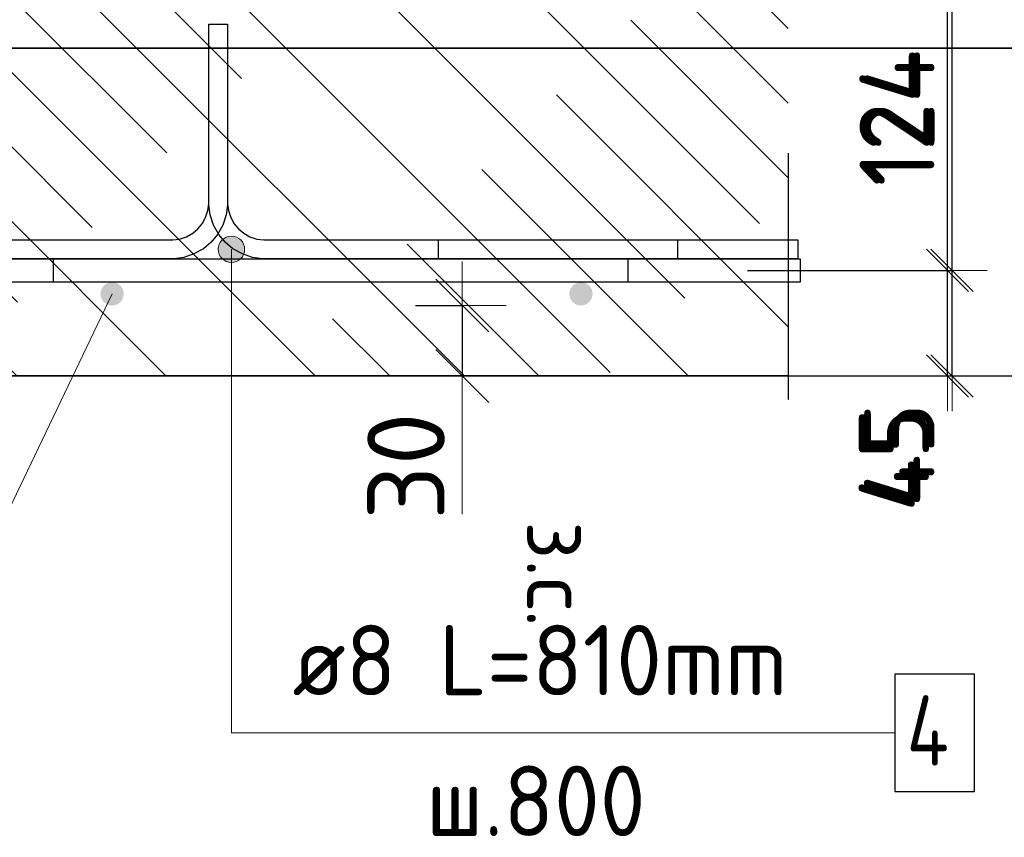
# Model space of a CAD drawing. Header units: metres. Extents: x -38 to 99, y -15 to 21.
# Tile 63 of 88: x 72.428 to 72.848, y 8.135 to 8.484. Entities that reach past the tile are written whole.
import ezdxf

# ---------------------------------------------------------------- set-up
doc = ezdxf.new("R2010")
doc.units = ezdxf.units.M
doc.header["$PDMODE"] = 65
doc.linetypes.add('______4', pattern=[0.135, 0.105, -0.03])
for name, color, linetype, lineweight in [('XR$3$Арм. стержнями нижней зоны', 180, 'Continuous', 35), ('XR$3$Арм.стержн. Арматура края', 96, 'Continuous', 35), ('XR$3$Размерная линия (1)', 7, 'Continuous', 13), ('XR$3$Размерная линия_ общее', 7, 'Continuous', 13), ('XR$5$Арм. стержнями нижней зоны', 180, 'Continuous', 35), ('XR$5$Арм.стержн. Арматура края', 96, 'Continuous', 35), ('XR$5$Размерная линия (1)', 7, 'Continuous', 13), ('XR$5$Размерная линия_ общее', 7, 'Continuous', 13)]:
    doc.layers.add(name, color=color, linetype=linetype, lineweight=lineweight)
doc.layers.add('XR$3$Арм.стержн. Фиксатор', color=7, linetype='Continuous', lineweight=35, true_color=0x501e0f)
doc.layers.add('XR$5$Арм.стержн. Фиксатор', color=7, linetype='Continuous', lineweight=35, true_color=0x501e0f)
doc.styles.add('ISOCPEUR', font='txt')
doc.dimstyles.new('DIMSTYLE_11', dxfattribs={"dimtxt": 0.033, "dimasz": 0.0375, "dimexe": 0, "dimexo": 0, "dimgap": 0.0165, "dimtad": 2, "dimdec": 0, "dimlfac": 1000, "dimrnd": 1, "dimzin": 12, "dimdsep": 46, "dimtxsty": 'ISOCPEUR', "dimblk1": 'ALL_ML_STRICH', "dimblk2": 'ALL_ML_STRICH', "dimsah": 1, "dimcen": 0, "dimclrd": 7, "dimclre": 256, "dimclrt": 7, "dimadec": 0, "dimazin": 0, "dimtfac": 1, "dimtdec": 0, "dimtix": 1, "dimtmove": 2, "dimatfit": 3, "dimfxl": 0, "dimtvp": 1.2, "dimtzin": 0, "dimlwd": 0, "dimlwe": -3, "dimarcsym": 0})
doc.dimstyles.new('DIMSTYLE_12', dxfattribs={"dimtxt": 0.03, "dimasz": 0.03, "dimexe": 0, "dimexo": 0, "dimgap": 0.015, "dimtad": 2, "dimdec": 0, "dimlfac": 1000, "dimrnd": 1, "dimzin": 12, "dimdsep": 46, "dimtxsty": 'ISOCPEUR', "dimblk1": 'ALL_ML_STRICH', "dimblk2": 'ALL_ML_STRICH', "dimsah": 1, "dimcen": 0, "dimclrd": 7, "dimclre": 256, "dimclrt": 7, "dimadec": 0, "dimazin": 0, "dimtfac": 1, "dimtdec": 0, "dimtix": 1, "dimtmove": 2, "dimatfit": 3, "dimfxl": 0, "dimtzin": 0, "dimlwd": 0, "dimlwe": -3, "dimarcsym": 0})
doc.dimstyles.new('DIMSTYLE_14', dxfattribs={"dimtxt": 0.03, "dimasz": 0.03, "dimexe": 0, "dimexo": 0, "dimgap": 0.015, "dimtad": 2, "dimdec": 0, "dimlfac": 1000, "dimrnd": 1, "dimzin": 12, "dimdsep": 46, "dimtxsty": 'ISOCPEUR', "dimblk1": 'ALL_ML_STRICH', "dimblk2": 'ALL_ML_STRICH', "dimsah": 1, "dimcen": 0, "dimclrd": 7, "dimclre": 256, "dimclrt": 7, "dimadec": 0, "dimazin": 0, "dimtfac": 1, "dimtdec": 0, "dimtix": 1, "dimtmove": 2, "dimatfit": 3, "dimfxl": 0, "dimtvp": 1.2, "dimtzin": 0, "dimlwd": 0, "dimlwe": -3, "dimarcsym": 0})
doc.dimstyles.new('DIMSTYLE_8', dxfattribs={"dimtxt": 0.033, "dimasz": 0.0375, "dimexe": 0, "dimexo": 0, "dimgap": 0.0165, "dimtad": 2, "dimdec": 0, "dimlfac": 1000, "dimrnd": 1, "dimzin": 12, "dimdsep": 46, "dimtxsty": 'ISOCPEUR', "dimblk1": 'ALL_ML_STRICH', "dimblk2": 'ALL_ML_STRICH', "dimsah": 1, "dimcen": 0, "dimclrd": 7, "dimclre": 256, "dimclrt": 7, "dimadec": 0, "dimazin": 0, "dimtfac": 1, "dimtdec": 0, "dimtix": 1, "dimtmove": 2, "dimatfit": 3, "dimfxl": 0, "dimtzin": 0, "dimlwd": 0, "dimlwe": -3, "dimarcsym": 0})
pattern_1 = [(135, (0, 0), (-0.031819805, -0.031819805), [0.4, -0.05, 0, -0.05]), (135, (-0.01591, -0.01591), (-0.031819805, -0.031819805), [0.8, -0.1, 0.1, -0.1])]

# ---------------------------------------------------------------- blocks, each defined once
blk = doc.blocks.new('ALL_ML_STRICH')
at = {"color": 0, "linetype": 'ByBlock', "lineweight": -2}
for p, q in [((0, -0.5), (0, 0.5)), ((-0.3, -0.3), (0.3, 0.3)), ((-1, 0), (0.5, 0))]:
    blk.add_line(p, q, dxfattribs=at)
blk = doc.blocks.new('*D137')
at = {"layer": 'DEFPOINTS', "color": 7, "linetype": 'Continuous', "lineweight": 13, "transparency": 33554687}
for p in [(72.7273, 8.53188), (72.7273, 8.33188), (72.89884, 8.33188)]:
    blk.add_point(p, dxfattribs=at)
at = {"layer": 'XR$3$Размерная линия_ общее', "color": 253, "linetype": 'Continuous', "lineweight": -2, "true_color": 0xa0a0a0, "transparency": 33554687}
for p, q in [((72.7473, 8.53188), (72.89884, 8.53188)), ((72.7473, 8.33188), (72.89884, 8.33188))]:
    blk.add_line(p, q, dxfattribs=at)
at = {"layer": 'XR$3$Размерная линия_ общее', "color": 7, "linetype": 'Continuous', "lineweight": -2, "transparency": 33554687}
blk.add_line((72.89884, 8.33188), (72.89884, 8.53188), dxfattribs=at)
at = {"layer": 'XR$3$Размерная линия_ общее', "color": 7, "linetype": 'Continuous', "lineweight": 13, "transparency": 33554687, "xscale": 0.0375, "yscale": 0.0375, "zscale": 0.0375}
for p, rotation in [((72.89884, 8.53188), 90), ((72.89884, 8.33188), 270)]:
    blk.add_blockref('ALL_ML_STRICH', p, dxfattribs=dict(at, rotation=rotation))
at = {"layer": 'XR$3$Размерная линия_ общее', "color": 7, "linetype": 'Continuous', "lineweight": 13, "transparency": 33554687, "insert": (72.87484, 8.43353), "char_height": 0.033, "width": 0.099, "attachment_point": 5, "rotation": 90, "style": 'ISOCPEUR'}
blk.add_mtext('\\A1;{200}', dxfattribs=at)
blk = doc.blocks.new('*D138')
at = {"layer": 'DEFPOINTS', "color": 7, "linetype": 'Continuous', "lineweight": 13, "transparency": 33554687}
for p in [(72.5769, 8.36188), (72.61689, 8.36188), (72.5769, 8.33188)]:
    blk.add_point(p, dxfattribs=at)
at = {"layer": 'XR$3$Размерная линия_ общее', "color": 253, "linetype": 'Continuous', "lineweight": -2, "true_color": 0xa0a0a0, "transparency": 33554687}
for p, q in [((72.5969, 8.36188), (72.61689, 8.36188)), ((72.5969, 8.33188), (72.61689, 8.33188))]:
    blk.add_line(p, q, dxfattribs=at)
at = {"layer": 'XR$3$Размерная линия_ общее', "color": 7, "linetype": 'Continuous', "lineweight": -2, "transparency": 33554687}
blk.add_line((72.61689, 8.36188), (72.61689, 8.33188), dxfattribs=at)
at = {"layer": 'XR$3$Размерная линия_ общее', "color": 7, "linetype": 'Continuous', "lineweight": 13, "transparency": 33554687, "xscale": 0.0375, "yscale": 0.0375, "zscale": 0.0375}
for p, rotation in [((72.61689, 8.36188), 90), ((72.61689, 8.33188), 270)]:
    blk.add_blockref('ALL_ML_STRICH', p, dxfattribs=dict(at, rotation=rotation))
at = {"layer": 'XR$3$Размерная линия_ общее', "color": 7, "linetype": 'Continuous', "lineweight": 13, "transparency": 33554687, "insert": (72.59289, 8.29345), "char_height": 0.033, "width": 0.066, "attachment_point": 5, "rotation": 90, "style": 'ISOCPEUR'}
blk.add_mtext('\\A1;{30}', dxfattribs=at)
at = {"layer": 'XR$3$Размерная линия_ общее', "color": 7, "linetype": 'Continuous', "lineweight": 13, "transparency": 33554687, "insert": (72.67143, 8.26997), "char_height": 0.027, "width": 0.00135, "attachment_point": 1, "rotation": 270, "line_spacing_factor": 0.60241, "style": 'ISOCPEUR'}
blk.add_mtext('з.с.', dxfattribs=at)
blk = doc.blocks.new('*D198')
at = {"layer": 'DEFPOINTS', "color": 7, "linetype": 'Continuous', "lineweight": 13, "transparency": 33554687}
for p in [(72.73118, 8.37688), (72.74403, 8.33188), (72.82384, 8.33188)]:
    blk.add_point(p, dxfattribs=at)
at = {"layer": 'XR$3$Размерная линия (1)', "color": 9, "linetype": 'Continuous', "lineweight": -2, "true_color": 0xc7c7c7, "transparency": 33554687}
for p, q in [((72.75118, 8.37688), (72.82384, 8.37688)), ((72.76403, 8.33188), (72.82384, 8.33188))]:
    blk.add_line(p, q, dxfattribs=at)
at = {"layer": 'XR$3$Размерная линия (1)', "color": 7, "linetype": 'Continuous', "lineweight": -2, "transparency": 33554687}
blk.add_line((72.82384, 8.33188), (72.82384, 8.37688), dxfattribs=at)
at = {"layer": 'XR$3$Размерная линия (1)', "color": 7, "linetype": 'Continuous', "lineweight": 13, "transparency": 33554687, "xscale": 0.03, "yscale": 0.03, "zscale": 0.03}
for p, rotation in [((72.82384, 8.37688), 90), ((72.82384, 8.33188), 270)]:
    blk.add_blockref('ALL_ML_STRICH', p, dxfattribs=dict(at, rotation=rotation))
at = {"layer": 'XR$3$Размерная линия (1)', "color": 7, "linetype": 'Continuous', "lineweight": 13, "transparency": 33554687, "insert": (72.80098, 8.29614), "char_height": 0.03, "width": 0.06, "attachment_point": 5, "rotation": 90, "style": 'ISOCPEUR'}
blk.add_mtext('\\A1;{45}', dxfattribs=at)
blk = doc.blocks.new('*D199')
at = {"layer": 'DEFPOINTS', "color": 7, "linetype": 'Continuous', "lineweight": 13, "transparency": 33554687}
for p in [(72.73821, 8.50088), (72.73118, 8.37688), (72.82384, 8.37688)]:
    blk.add_point(p, dxfattribs=at)
at = {"layer": 'XR$3$Размерная линия (1)', "color": 9, "linetype": 'Continuous', "lineweight": -2, "true_color": 0xc7c7c7, "transparency": 33554687}
for p, q in [((72.75821, 8.50088), (72.82384, 8.50088)), ((72.75118, 8.37688), (72.82384, 8.37688))]:
    blk.add_line(p, q, dxfattribs=at)
at = {"layer": 'XR$3$Размерная линия (1)', "color": 7, "linetype": 'Continuous', "lineweight": -2, "transparency": 33554687}
blk.add_line((72.82384, 8.37688), (72.82384, 8.50088), dxfattribs=at)
at = {"layer": 'XR$3$Размерная линия (1)', "color": 7, "linetype": 'Continuous', "lineweight": 13, "transparency": 33554687, "xscale": 0.03, "yscale": 0.03, "zscale": 0.03}
for p, rotation in [((72.82384, 8.50088), 90), ((72.82384, 8.37688), 270)]:
    blk.add_blockref('ALL_ML_STRICH', p, dxfattribs=dict(at, rotation=rotation))
at = {"layer": 'XR$3$Размерная линия (1)', "color": 7, "linetype": 'Continuous', "lineweight": 13, "transparency": 33554687, "insert": (72.80134, 8.44188), "char_height": 0.03, "width": 0.09, "attachment_point": 5, "rotation": 90, "style": 'ISOCPEUR'}
blk.add_mtext('\\A1;{124}', dxfattribs=at)
blk = doc.blocks.new('*D372')
at = {"layer": 'DEFPOINTS', "color": 7, "linetype": 'Continuous', "lineweight": 13, "transparency": 33554687}
for p in [(72.7273, 8.53188), (72.7273, 8.33188), (72.89884, 8.33188)]:
    blk.add_point(p, dxfattribs=at)
at = {"layer": 'XR$5$Размерная линия_ общее', "color": 253, "linetype": 'Continuous', "lineweight": -2, "true_color": 0xa0a0a0, "transparency": 33554687}
for p, q in [((72.7473, 8.53188), (72.89884, 8.53188)), ((72.7473, 8.33188), (72.89884, 8.33188))]:
    blk.add_line(p, q, dxfattribs=at)
at = {"layer": 'XR$5$Размерная линия_ общее', "color": 7, "linetype": 'Continuous', "lineweight": -2, "transparency": 33554687}
blk.add_line((72.89884, 8.33188), (72.89884, 8.53188), dxfattribs=at)
at = {"layer": 'XR$5$Размерная линия_ общее', "color": 7, "linetype": 'Continuous', "lineweight": 13, "transparency": 33554687, "xscale": 0.0375, "yscale": 0.0375, "zscale": 0.0375}
for p, rotation in [((72.89884, 8.53188), 90), ((72.89884, 8.33188), 270)]:
    blk.add_blockref('ALL_ML_STRICH', p, dxfattribs=dict(at, rotation=rotation))
at = {"layer": 'XR$5$Размерная линия_ общее', "color": 7, "linetype": 'Continuous', "lineweight": 13, "transparency": 33554687, "insert": (72.87484, 8.43353), "char_height": 0.033, "width": 0.099, "attachment_point": 5, "rotation": 90, "style": 'ISOCPEUR'}
blk.add_mtext('\\A1;{200}', dxfattribs=at)
blk = doc.blocks.new('*D373')
at = {"layer": 'DEFPOINTS', "color": 7, "linetype": 'Continuous', "lineweight": 13, "transparency": 33554687}
for p in [(72.5769, 8.36188), (72.61689, 8.36188), (72.5769, 8.33188)]:
    blk.add_point(p, dxfattribs=at)
at = {"layer": 'XR$5$Размерная линия_ общее', "color": 253, "linetype": 'Continuous', "lineweight": -2, "true_color": 0xa0a0a0, "transparency": 33554687}
for p, q in [((72.5969, 8.36188), (72.61689, 8.36188)), ((72.5969, 8.33188), (72.61689, 8.33188))]:
    blk.add_line(p, q, dxfattribs=at)
at = {"layer": 'XR$5$Размерная линия_ общее', "color": 7, "linetype": 'Continuous', "lineweight": -2, "transparency": 33554687}
blk.add_line((72.61689, 8.36188), (72.61689, 8.33188), dxfattribs=at)
at = {"layer": 'XR$5$Размерная линия_ общее', "color": 7, "linetype": 'Continuous', "lineweight": 13, "transparency": 33554687, "xscale": 0.0375, "yscale": 0.0375, "zscale": 0.0375}
for p, rotation in [((72.61689, 8.36188), 90), ((72.61689, 8.33188), 270)]:
    blk.add_blockref('ALL_ML_STRICH', p, dxfattribs=dict(at, rotation=rotation))
at = {"layer": 'XR$5$Размерная линия_ общее', "color": 7, "linetype": 'Continuous', "lineweight": 13, "transparency": 33554687, "insert": (72.59289, 8.29345), "char_height": 0.033, "width": 0.066, "attachment_point": 5, "rotation": 90, "style": 'ISOCPEUR'}
blk.add_mtext('\\A1;{30}', dxfattribs=at)
at = {"layer": 'XR$5$Размерная линия_ общее', "color": 7, "linetype": 'Continuous', "lineweight": 13, "transparency": 33554687, "insert": (72.67143, 8.26997), "char_height": 0.027, "width": 0.00135, "attachment_point": 1, "rotation": 270, "line_spacing_factor": 0.60241, "style": 'ISOCPEUR'}
blk.add_mtext('з.с.', dxfattribs=at)
blk = doc.blocks.new('*D446')
at = {"layer": 'DEFPOINTS', "color": 7, "linetype": 'Continuous', "lineweight": 13, "transparency": 33554687}
for p in [(72.71852, 8.37688), (72.73137, 8.33188), (72.82582, 8.33188)]:
    blk.add_point(p, dxfattribs=at)
at = {"layer": 'XR$5$Размерная линия (1)', "color": 9, "linetype": 'Continuous', "lineweight": -2, "true_color": 0xc7c7c7, "transparency": 33554687}
for p, q in [((72.73852, 8.37688), (72.82582, 8.37688)), ((72.75137, 8.33188), (72.82582, 8.33188))]:
    blk.add_line(p, q, dxfattribs=at)
at = {"layer": 'XR$5$Размерная линия (1)', "color": 7, "linetype": 'Continuous', "lineweight": -2, "transparency": 33554687}
blk.add_line((72.82582, 8.33188), (72.82582, 8.37688), dxfattribs=at)
at = {"layer": 'XR$5$Размерная линия (1)', "color": 7, "linetype": 'Continuous', "lineweight": 13, "transparency": 33554687, "xscale": 0.03, "yscale": 0.03, "zscale": 0.03}
for p, rotation in [((72.82582, 8.37688), 90), ((72.82582, 8.33188), 270)]:
    blk.add_blockref('ALL_ML_STRICH', p, dxfattribs=dict(at, rotation=rotation))
at = {"layer": 'XR$5$Размерная линия (1)', "color": 7, "linetype": 'Continuous', "lineweight": 13, "transparency": 33554687, "insert": (72.80331, 8.29812), "char_height": 0.03, "width": 0.06, "attachment_point": 5, "rotation": 90, "style": 'ISOCPEUR'}
blk.add_mtext('\\A1;{45}', dxfattribs=at)
blk = doc.blocks.new('*D447')
at = {"layer": 'DEFPOINTS', "color": 7, "linetype": 'Continuous', "lineweight": 13, "transparency": 33554687}
for p in [(72.75868, 8.50088), (72.71852, 8.37688), (72.82582, 8.37688)]:
    blk.add_point(p, dxfattribs=at)
at = {"layer": 'XR$5$Размерная линия (1)', "color": 9, "linetype": 'Continuous', "lineweight": -2, "true_color": 0xc7c7c7, "transparency": 33554687}
for p, q in [((72.77868, 8.50088), (72.82582, 8.50088)), ((72.73852, 8.37688), (72.82582, 8.37688))]:
    blk.add_line(p, q, dxfattribs=at)
at = {"layer": 'XR$5$Размерная линия (1)', "color": 7, "linetype": 'Continuous', "lineweight": -2, "transparency": 33554687}
blk.add_line((72.82582, 8.37688), (72.82582, 8.50088), dxfattribs=at)
at = {"layer": 'XR$5$Размерная линия (1)', "color": 7, "linetype": 'Continuous', "lineweight": 13, "transparency": 33554687, "xscale": 0.03, "yscale": 0.03, "zscale": 0.03}
for p, rotation in [((72.82582, 8.50088), 90), ((72.82582, 8.37688), 270)]:
    blk.add_blockref('ALL_ML_STRICH', p, dxfattribs=dict(at, rotation=rotation))
at = {"layer": 'XR$5$Размерная линия (1)', "color": 7, "linetype": 'Continuous', "lineweight": 13, "transparency": 33554687, "insert": (72.80332, 8.44188), "char_height": 0.03, "width": 0.09, "attachment_point": 5, "rotation": 90, "style": 'ISOCPEUR'}
blk.add_mtext('\\A1;{124}', dxfattribs=at)

msp = doc.modelspace()

# ---------------------------------------------------------------- hatches: boundary and pattern name
at = {"linetype": 'Continuous', "lineweight": 13, "transparency": 33554687}
h = msp.add_hatch(dxfattribs=at)
h.set_pattern_fill('__________540', scale=0.015, style=0, pattern_type=2)
h.set_pattern_definition(pattern_1)
h.paths.add_polyline_path([(72.1675, 8.53188), (72.1675, 8.33188), (72.75595, 8.33188), (72.75595, 8.53188)], flags=0)
h = msp.add_hatch(dxfattribs=at)
h.set_pattern_fill('__________540', scale=0.015, style=0, pattern_type=2)
h.set_pattern_definition(pattern_1)
h.paths.add_polyline_path([(72.1675, 8.53188), (72.1675, 8.33188), (72.75595, 8.33188), (72.75595, 8.53188)], flags=0)
at = {"layer": 'XR$3$Арм. стержнями нижней зоны', "linetype": 'Continuous', "lineweight": 50, "transparency": 33554687}
for points in [[(72.47251, 8.36688), (72.47212, 8.36879), (72.47104, 8.37041), (72.46942, 8.3715), (72.46751, 8.37188), (72.46559, 8.3715), (72.46397, 8.37041), (72.46289, 8.36879), (72.46251, 8.36688), (72.46289, 8.36496), (72.46397, 8.36334), (72.46559, 8.36226), (72.46751, 8.36188), (72.46942, 8.36226), (72.47104, 8.36334), (72.47212, 8.36496)], [(72.67251, 8.36688), (72.67212, 8.36879), (72.67104, 8.37041), (72.66942, 8.3715), (72.66751, 8.37188), (72.66559, 8.3715), (72.66397, 8.37041), (72.66289, 8.36879), (72.66251, 8.36688), (72.66289, 8.36496), (72.66397, 8.36334), (72.66559, 8.36226), (72.66751, 8.36188), (72.66942, 8.36226), (72.67104, 8.36334), (72.67212, 8.36496)]]:
    msp.add_hatch(color=4, dxfattribs=at).paths.add_polyline_path(points)
at = {"layer": 'XR$3$Арм.стержн. Фиксатор', "linetype": 'Continuous', "lineweight": 13, "transparency": 33554687}
for points in [[(72.51278, 8.38588), (72.52403, 8.38588), (72.52325, 8.38869)], [(72.51278, 8.38588), (72.52325, 8.38869), (72.51357, 8.38869)], [(72.51357, 8.38869), (72.52325, 8.38869), (72.52122, 8.39071)], [(72.51357, 8.38869), (72.52122, 8.39071), (72.5156, 8.39071)], [(72.5156, 8.39071), (72.52122, 8.39071), (72.51841, 8.3915)], [(72.51357, 8.38306), (72.52403, 8.38588), (72.51278, 8.38588)], [(72.51357, 8.38306), (72.52325, 8.38306), (72.52403, 8.38588)], [(72.5156, 8.38104), (72.52325, 8.38306), (72.51357, 8.38306)], [(72.5156, 8.38104), (72.52122, 8.38104), (72.52325, 8.38306)], [(72.52122, 8.38104), (72.5156, 8.38104), (72.51841, 8.38025)]]:
    msp.add_hatch(color=7, dxfattribs=at).paths.add_polyline_path(points)
at = {"layer": 'XR$5$Арм. стержнями нижней зоны', "linetype": 'Continuous', "lineweight": 50, "transparency": 33554687}
for points in [[(72.47251, 8.36688), (72.47212, 8.36879), (72.47104, 8.37041), (72.46942, 8.3715), (72.46751, 8.37188), (72.46559, 8.3715), (72.46397, 8.37041), (72.46289, 8.36879), (72.46251, 8.36688), (72.46289, 8.36496), (72.46397, 8.36334), (72.46559, 8.36226), (72.46751, 8.36188), (72.46942, 8.36226), (72.47104, 8.36334), (72.47212, 8.36496)], [(72.67251, 8.36688), (72.67212, 8.36879), (72.67104, 8.37041), (72.66942, 8.3715), (72.66751, 8.37188), (72.66559, 8.3715), (72.66397, 8.37041), (72.66289, 8.36879), (72.66251, 8.36688), (72.66289, 8.36496), (72.66397, 8.36334), (72.66559, 8.36226), (72.66751, 8.36188), (72.66942, 8.36226), (72.67104, 8.36334), (72.67212, 8.36496)]]:
    msp.add_hatch(color=4, dxfattribs=at).paths.add_polyline_path(points)
at = {"layer": 'XR$5$Арм.стержн. Фиксатор', "linetype": 'Continuous', "lineweight": 13, "transparency": 33554687}
for points in [[(72.51278, 8.38588), (72.52403, 8.38588), (72.52325, 8.38869)], [(72.51278, 8.38588), (72.52325, 8.38869), (72.51357, 8.38869)], [(72.51357, 8.38869), (72.52325, 8.38869), (72.52122, 8.39071)], [(72.51357, 8.38869), (72.52122, 8.39071), (72.5156, 8.39071)], [(72.5156, 8.39071), (72.52122, 8.39071), (72.51841, 8.3915)], [(72.51357, 8.38306), (72.52403, 8.38588), (72.51278, 8.38588)], [(72.51357, 8.38306), (72.52325, 8.38306), (72.52403, 8.38588)], [(72.5156, 8.38104), (72.52325, 8.38306), (72.51357, 8.38306)], [(72.5156, 8.38104), (72.52122, 8.38104), (72.52325, 8.38306)], [(72.52122, 8.38104), (72.5156, 8.38104), (72.51841, 8.38025)]]:
    msp.add_hatch(color=7, dxfattribs=at).paths.add_polyline_path(points)

# ---------------------------------------------------------------- linework, layer by layer
at = {"color": 7, "linetype": '______4', "lineweight": 25, "transparency": 33554687}
msp.add_line((72.75595, 8.63188), (72.75595, 8.23188), dxfattribs=at)
msp.add_line((72.75595, 8.63188), (72.75595, 8.23188), dxfattribs=at)
at = {"color": 7, "linetype": 'Continuous', "lineweight": 35, "transparency": 33554687}
for p, q in [((67.91979, 8.47171), (86.41979, 8.47171)), ((72.1675, 8.33188), (72.75595, 8.33188)), ((72.1675, 8.33188), (72.75595, 8.33188))]:
    msp.add_line(p, q, dxfattribs=at)
at = {"color": 7, "linetype": 'Continuous', "lineweight": 13, "transparency": 33554687}
for p, q in [((86.41979, 8.47171), (67.91979, 8.47171)), ((72.46751, 8.36688), (72.38723, 8.19921)), ((72.46751, 8.36688), (72.38723, 8.19921)), ((72.61689, 8.33188), (72.61689, 8.27288)), ((72.61689, 8.33188), (72.61689, 8.27288))]:
    msp.add_line(p, q, dxfattribs=at)
at = {"layer": 'XR$3$Арм. стержнями нижней зоны', "color": 4, "linetype": 'Continuous', "lineweight": 25, "transparency": 33554687}
for points in [[(72.76095, 8.37188), (72.1875, 8.37188), (72.1875, 8.38188), (72.76095, 8.38188), (72.76095, 8.37188)], [(72.76095, 8.37188), (72.44251, 8.37188), (72.44251, 8.38188), (72.76095, 8.38188), (72.76095, 8.37188)]]:
    msp.add_lwpolyline(points, dxfattribs=at)
at = {"layer": 'XR$3$Арм.стержн. Арматура края', "color": 4, "linetype": 'Continuous', "lineweight": 25, "transparency": 33554687}
for points in [[(72.21676, 8.38188), (72.6875, 8.38188), (72.6875, 8.37188)], [(72.6875, 8.37188), (72.21607, 8.37188)]]:
    msp.add_lwpolyline(points, dxfattribs=at)
at = {"layer": 'XR$3$Арм.стержн. Фиксатор', "color": 7, "linetype": 'Continuous', "lineweight": 13, "transparency": 33554687}
for p, q in [((72.51841, 8.3915), (72.51841, 8.3915)), ((72.51278, 8.38588), (72.51278, 8.38588)), ((72.51841, 8.17967), (72.51841, 8.38588)), ((72.52403, 8.38588), (72.52403, 8.38588)), ((72.51841, 8.38025), (72.51841, 8.38025)), ((72.51841, 8.17967), (72.80141, 8.17967))]:
    msp.add_line(p, q, dxfattribs=at)
at = {"layer": 'XR$3$Арм.стержн. Фиксатор', "color": 40, "linetype": 'Continuous', "lineweight": 25, "transparency": 33554687}
for points in [[(72.70875, 8.38188), (72.5316, 8.38188), (72.52743, 8.38246), (72.52308, 8.38389), (72.51907, 8.38614), (72.51577, 8.3889), (72.51301, 8.3922), (72.51077, 8.3962), (72.50933, 8.40056), (72.50875, 8.40473), (72.50875, 8.48188), (72.51675, 8.48188), (72.51675, 8.40473), (72.51617, 8.40056), (72.51474, 8.3962), (72.51249, 8.3922), (72.50973, 8.3889), (72.50643, 8.38614), (72.50242, 8.38389), (72.49807, 8.38246), (72.4939, 8.38188), (72.31675, 8.38188)], [(72.31675, 8.38988), (72.49335, 8.38988), (72.49625, 8.39028), (72.49919, 8.39125), (72.50187, 8.39275), (72.50405, 8.39457), (72.50588, 8.39676), (72.50738, 8.39944), (72.50835, 8.40237), (72.50875, 8.40528), (72.50875, 8.48188), (72.51675, 8.48188), (72.51675, 8.40528), (72.51716, 8.40237), (72.51812, 8.39944), (72.51963, 8.39676), (72.52145, 8.39457), (72.52363, 8.39275), (72.52632, 8.39125), (72.52925, 8.39028), (72.53216, 8.38988), (72.70875, 8.38988), (72.70875, 8.38188)], [(72.75995, 8.38188), (72.60675, 8.38188), (72.60675, 8.38988), (72.75995, 8.38988), (72.75995, 8.38188)]]:
    msp.add_lwpolyline(points, dxfattribs=at)
at = {"layer": 'XR$3$Арм.стержн. Фиксатор', "color": 7, "linetype": 'Continuous', "lineweight": 25, "transparency": 33554687}
msp.add_lwpolyline([(72.80141, 8.15467), (72.83541, 8.15467), (72.83541, 8.20467), (72.80141, 8.20467), (72.80141, 8.15467)], dxfattribs=at)
at = {"layer": 'XR$3$Арм.стержн. Фиксатор', "color": 7, "linetype": 'Continuous', "lineweight": 13, "transparency": 33554687}
msp.add_circle((72.51841, 8.38588), 0.00563, dxfattribs=at)
at = {"layer": 'XR$5$Арм. стержнями нижней зоны', "color": 4, "linetype": 'Continuous', "lineweight": 25, "transparency": 33554687}
for points in [[(72.76095, 8.37188), (72.1875, 8.37188), (72.1875, 8.38188), (72.76095, 8.38188), (72.76095, 8.37188)], [(72.76095, 8.37188), (72.44251, 8.37188), (72.44251, 8.38188), (72.76095, 8.38188), (72.76095, 8.37188)]]:
    msp.add_lwpolyline(points, dxfattribs=at)
at = {"layer": 'XR$5$Арм.стержн. Арматура края', "color": 4, "linetype": 'Continuous', "lineweight": 25, "transparency": 33554687}
for points in [[(72.21676, 8.38188), (72.6875, 8.38188), (72.6875, 8.37188)], [(72.6875, 8.37188), (72.21607, 8.37188)]]:
    msp.add_lwpolyline(points, dxfattribs=at)
at = {"layer": 'XR$5$Арм.стержн. Фиксатор', "color": 7, "linetype": 'Continuous', "lineweight": 13, "transparency": 33554687}
for p, q in [((72.51841, 8.3915), (72.51841, 8.3915)), ((72.51278, 8.38588), (72.51278, 8.38588)), ((72.51841, 8.17967), (72.51841, 8.38588)), ((72.52403, 8.38588), (72.52403, 8.38588)), ((72.51841, 8.38025), (72.51841, 8.38025)), ((72.51841, 8.17967), (72.80141, 8.17967))]:
    msp.add_line(p, q, dxfattribs=at)
at = {"layer": 'XR$5$Арм.стержн. Фиксатор', "color": 40, "linetype": 'Continuous', "lineweight": 25, "transparency": 33554687}
for points in [[(72.70875, 8.38188), (72.5316, 8.38188), (72.52743, 8.38246), (72.52308, 8.38389), (72.51907, 8.38614), (72.51577, 8.3889), (72.51301, 8.3922), (72.51077, 8.3962), (72.50933, 8.40056), (72.50875, 8.40473), (72.50875, 8.48188), (72.51675, 8.48188), (72.51675, 8.40473), (72.51617, 8.40056), (72.51474, 8.3962), (72.51249, 8.3922), (72.50973, 8.3889), (72.50643, 8.38614), (72.50242, 8.38389), (72.49807, 8.38246), (72.4939, 8.38188), (72.31675, 8.38188)], [(72.31675, 8.38988), (72.49335, 8.38988), (72.49625, 8.39028), (72.49919, 8.39125), (72.50187, 8.39275), (72.50405, 8.39457), (72.50588, 8.39676), (72.50738, 8.39944), (72.50835, 8.40237), (72.50875, 8.40528), (72.50875, 8.48188), (72.51675, 8.48188), (72.51675, 8.40528), (72.51716, 8.40237), (72.51812, 8.39944), (72.51963, 8.39676), (72.52145, 8.39457), (72.52363, 8.39275), (72.52632, 8.39125), (72.52925, 8.39028), (72.53216, 8.38988), (72.70875, 8.38988), (72.70875, 8.38188)], [(72.75995, 8.38188), (72.60675, 8.38188), (72.60675, 8.38988), (72.75995, 8.38988), (72.75995, 8.38188)]]:
    msp.add_lwpolyline(points, dxfattribs=at)
at = {"layer": 'XR$5$Арм.стержн. Фиксатор', "color": 7, "linetype": 'Continuous', "lineweight": 25, "transparency": 33554687}
msp.add_lwpolyline([(72.80141, 8.15467), (72.83541, 8.15467), (72.83541, 8.20467), (72.80141, 8.20467), (72.80141, 8.15467)], dxfattribs=at)
at = {"layer": 'XR$5$Арм.стержн. Фиксатор', "color": 7, "linetype": 'Continuous', "lineweight": 13, "transparency": 33554687}
msp.add_circle((72.51841, 8.38588), 0.00563, dxfattribs=at)

# ---------------------------------------------------------------- texts
at = {"layer": 'XR$3$Арм.стержн. Фиксатор', "color": 7, "linetype": 'Continuous', "lineweight": 25, "transparency": 33554687, "char_height": 0.03, "attachment_point": 7, "style": 'ISOCPEUR'}
for s, insert, width in [('\\W0.95;ø8 L=810mm ', (72.54441, 8.19567), 0.2511827), ('\\W0.80;4', (72.80641, 8.16567), 0.0359832), ('\\W0.95;ш.800 ', (72.60141, 8.13567), 0.1311995)]:
    msp.add_mtext(s, dxfattribs=dict(at, insert=insert, width=width))
at = {"layer": 'XR$5$Арм.стержн. Фиксатор', "color": 7, "linetype": 'Continuous', "lineweight": 25, "transparency": 33554687, "char_height": 0.03, "attachment_point": 7, "style": 'ISOCPEUR'}
for s, insert, width in [('\\W0.95;ø8 L=810mm ', (72.54441, 8.19567), 0.2511827), ('\\W0.80;4', (72.80641, 8.16567), 0.0359832), ('\\W0.95;ш.800 ', (72.60141, 8.13567), 0.1311995)]:
    msp.add_mtext(s, dxfattribs=dict(at, insert=insert, width=width))

# ---------------------------------------------------------------- dimensions: what is measured, and where the dimension line sits
at = {"layer": 'XR$3$Размерная линия (1)', "color": 7, "linetype": 'Continuous', "lineweight": 13, "transparency": 33554687}
for base, p1, p2, dimstyle, picture, middle in [((72.82384, 8.50088), (72.75118, 8.37688), (72.75821, 8.50088), 'DIMSTYLE_12', '*D199', (72.80134, 8.44188)), ((72.82384, 8.37688), (72.76403, 8.33188), (72.75118, 8.37688), 'DIMSTYLE_14', '*D198', (72.80098, 8.29614))]:
    dim = msp.add_linear_dim(base=base, p1=p1, p2=p2, angle=90, dimstyle=dimstyle, override={"dimpost": '<>', "dimclrd": 7, "dimclre": 9, "dimclrt": 7, "dimlwd": 0, "dimlwe": 65533}, dxfattribs=at)
    dim.commit()
    dim.dimension.update_dxf_attribs({"geometry": picture, "text_midpoint": middle, "dimtype": 160})
at = {"layer": 'XR$3$Размерная линия_ общее', "color": 7, "linetype": 'Continuous', "lineweight": 13, "transparency": 33554687}
dim = msp.add_linear_dim(base=(72.89884, 8.53188), p1=(72.7473, 8.33188), p2=(72.7473, 8.53188), angle=90, dimstyle='DIMSTYLE_8', override={"dimpost": '<>', "dimclrd": 7, "dimclre": 253, "dimclrt": 7, "dimlwd": 0, "dimlwe": 65533}, dxfattribs=at)
dim.commit()
dim.dimension.update_dxf_attribs({"geometry": '*D137', "text_midpoint": (72.87484, 8.43353), "dimtype": 160})
dim = msp.add_linear_dim(base=(72.61689, 8.33188), p1=(72.5969, 8.36188), p2=(72.5969, 8.33188), angle=270, text='<>\\Xз.с.', dimstyle='DIMSTYLE_11', override={"dimpost": '<>', "dimclrd": 7, "dimclre": 253, "dimclrt": 7, "dimlwd": 0, "dimlwe": 65533}, dxfattribs=at)
dim.commit()
dim.dimension.update_dxf_attribs({"geometry": '*D138', "text_midpoint": (72.59289, 8.29345), "dimtype": 160})
at = {"layer": 'XR$5$Размерная линия (1)', "color": 7, "linetype": 'Continuous', "lineweight": 13, "transparency": 33554687}
for base, p1, p2, dimstyle, picture, middle in [((72.82582, 8.50088), (72.73852, 8.37688), (72.77868, 8.50088), 'DIMSTYLE_12', '*D447', (72.80332, 8.44188)), ((72.82582, 8.37688), (72.75137, 8.33188), (72.73852, 8.37688), 'DIMSTYLE_14', '*D446', (72.80331, 8.29812))]:
    dim = msp.add_linear_dim(base=base, p1=p1, p2=p2, angle=90, dimstyle=dimstyle, override={"dimpost": '<>', "dimclrd": 7, "dimclre": 9, "dimclrt": 7, "dimlwd": 0, "dimlwe": 65533}, dxfattribs=at)
    dim.commit()
    dim.dimension.update_dxf_attribs({"geometry": picture, "text_midpoint": middle, "dimtype": 160})
at = {"layer": 'XR$5$Размерная линия_ общее', "color": 7, "linetype": 'Continuous', "lineweight": 13, "transparency": 33554687}
dim = msp.add_linear_dim(base=(72.89884, 8.53188), p1=(72.7473, 8.33188), p2=(72.7473, 8.53188), angle=90, dimstyle='DIMSTYLE_8', override={"dimpost": '<>', "dimclrd": 7, "dimclre": 253, "dimclrt": 7, "dimlwd": 0, "dimlwe": 65533}, dxfattribs=at)
dim.commit()
dim.dimension.update_dxf_attribs({"geometry": '*D372', "text_midpoint": (72.87484, 8.43353), "dimtype": 160})
dim = msp.add_linear_dim(base=(72.61689, 8.33188), p1=(72.5969, 8.36188), p2=(72.5969, 8.33188), angle=270, text='<>\\Xз.с.', dimstyle='DIMSTYLE_11', override={"dimpost": '<>', "dimclrd": 7, "dimclre": 253, "dimclrt": 7, "dimlwd": 0, "dimlwe": 65533}, dxfattribs=at)
dim.commit()
dim.dimension.update_dxf_attribs({"geometry": '*D373', "text_midpoint": (72.59289, 8.29345), "dimtype": 160})

doc.saveas('drawing.dxf')
